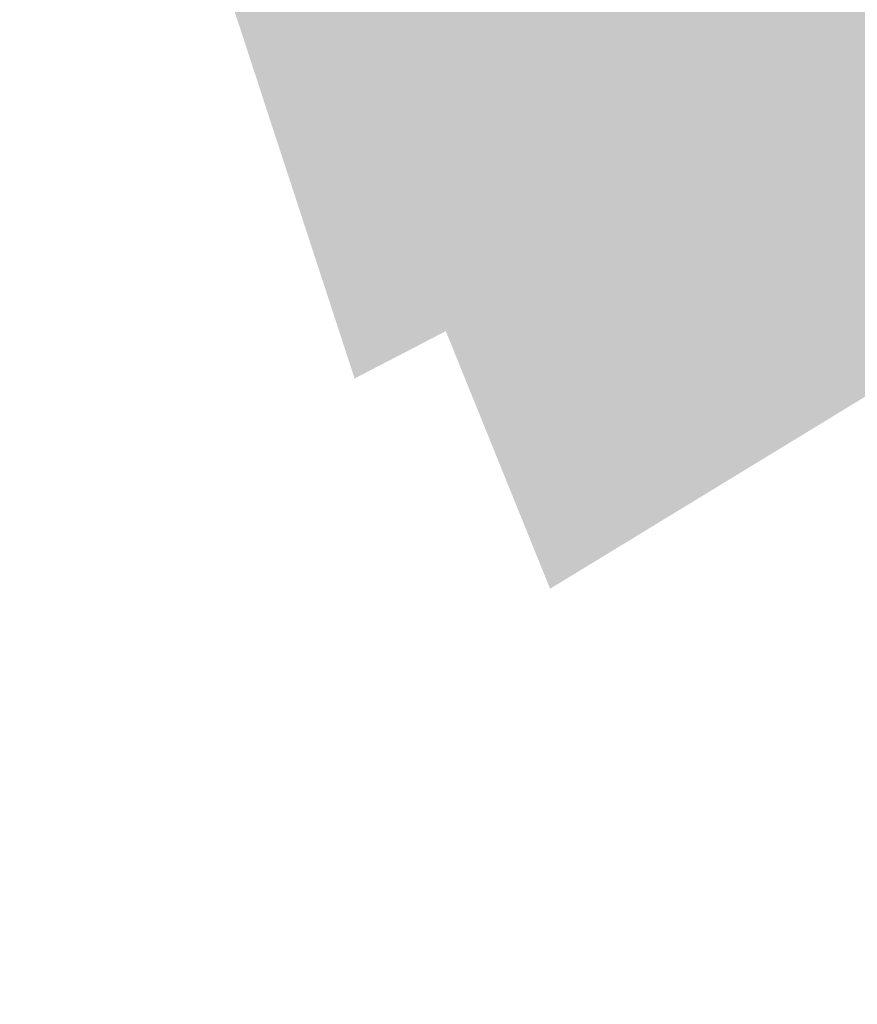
# Model space of a CAD drawing. Header units: inches. Extents: x 0 to 191500, y 0 to 342750.
# Tile 73 of 256: x 185922 to 186036, y 330606 to 330740. Entities that reach past the tile are written whole.
import ezdxf

# ---------------------------------------------------------------- set-up
doc = ezdxf.new("R2010")
doc.units = ezdxf.units.IN
doc.header["$MEASUREMENT"] = 0
doc.layers.get('0').update_dxf_attribs({"lineweight": 20})
doc.layers.add('ECW', color=150, linetype='Continuous', lineweight=20)
doc.layers.add('Tekst algemeen', color=7, linetype='Continuous', lineweight=20)
doc.dimstyles.new('Waterblock1OP20', dxfattribs={"dimtxt": 2, "dimasz": 1, "dimexe": 0.5, "dimexo": 0.875, "dimgap": 0.875, "dimtad": 1, "dimdec": 0, "dimlfac": 20, "dimdsep": 46, "dimtxsty": 'Standard', "dimblk": 'OBLIQUE', "dimcen": -3.5, "dimadec": 0, "dimazin": 0, "dimtfac": 1, "dimtdec": 0, "dimtmove": 1, "dimatfit": 3, "dimfxl": 1, "dimtolj": 1, "dimtzin": 0, "dimarcsym": 0})
picture_1 = doc.add_image_def('image1.ecw', size_in_pixel=(220000, 285000))

# ---------------------------------------------------------------- blocks, each defined once
blk = doc.blocks.new('_Oblique')
at = {"color": 0, "lineweight": -2}
blk.add_line((-0.5, -0.5), (0.5, 0.5), dxfattribs=at)

msp = doc.modelspace()

# ---------------------------------------------------------------- pictures from other files: only their frames are drawn
at = {"layer": 'ECW'}
image = msp.add_image(picture_1, insert=(180500, 328500), size_in_units=(11000, 14250), dxfattribs=at)
image.dxf.flags = 7

# ---------------------------------------------------------------- leaders
at = {"layer": 'Tekst algemeen'}
for points in [[(186237.73876, 330831.40436), (186234.60383, 330830.37959)], [(186254.16311, 330820.88638), (186251.75258, 330819.91103)]]:
    msp.add_leader(points, dimstyle='Waterblock1OP20', override={"dimasz": 300}, dxfattribs=at)

doc.saveas('drawing.dxf')
